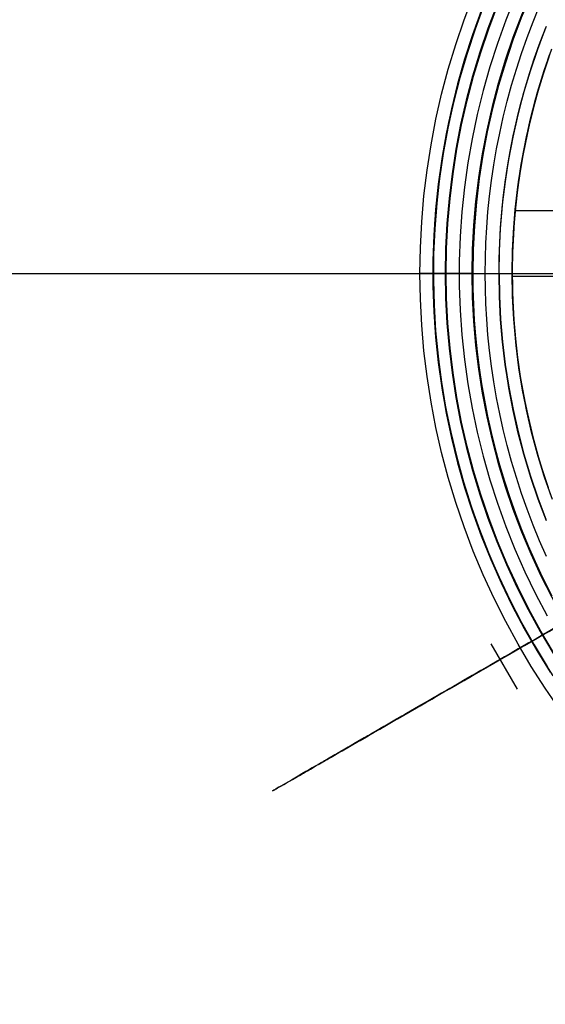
# Model space of a CAD drawing. Header units: millimetres. Extents: x -356 to 356, y -410 to 410.
# Tile 24 of 126: x -44 to -24, y -28 to 10. Entities that reach past the tile are written whole.
import ezdxf

# ---------------------------------------------------------------- set-up
doc = ezdxf.new("R2010")
doc.units = ezdxf.units.MM
doc.header["$MEASUREMENT"] = 0
doc.layers.add('1', color=7, linetype='Continuous')

msp = doc.modelspace()

# ---------------------------------------------------------------- linework, layer by layer
at = {"layer": '1', "color": 252, "extrusion": (-0.000237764, 0, 1)}
for points in [[(27.502, 0), (27.486, 0.95), (27.437, 1.899), (27.355, 2.846), (27.24, 3.789), (27.093, 4.728), (26.914, 5.661), (26.702, 6.587), (26.459, 7.506), (26.184, 8.416), (25.878, 9.315), (25.541, 10.204), (25.174, 11.08), (24.776, 11.943), (24.349, 12.792), (23.893, 13.626), (23.409, 14.443), (22.896, 15.243), (22.356, 16.025), (21.79, 16.788), (21.197, 17.531), (20.58, 18.253), (19.937, 18.953), (19.271, 19.631), (18.582, 20.285), (17.871, 20.915), (17.138, 21.521), (16.385, 22.1), (15.613, 22.653), (14.822, 23.179), (14.013, 23.678), (13.187, 24.148), (12.346, 24.59), (11.49, 25.002), (10.62, 25.385), (9.737, 25.737), (8.843, 26.059), (7.938, 26.349), (7.024, 26.608), (6.101, 26.836), (5.172, 27.031), (4.235, 27.194), (3.294, 27.325), (2.349, 27.423), (1.401, 27.489), (0.452, 27.522), (-0.499, 27.522), (-1.448, 27.489), (-2.396, 27.423), (-3.341, 27.325), (-4.283, 27.194), (-5.219, 27.031), (-6.149, 26.836), (-7.071, 26.608), (-7.985, 26.349), (-8.89, 26.059), (-9.784, 25.737), (-10.667, 25.385), (-11.537, 25.002), (-12.393, 24.59), (-13.234, 24.148), (-14.06, 23.678), (-14.869, 23.179), (-15.66, 22.653), (-16.433, 22.1), (-17.186, 21.521), (-17.918, 20.915), (-18.629, 20.285), (-19.319, 19.631), (-19.985, 18.953), (-20.627, 18.253), (-21.245, 17.531), (-21.837, 16.788), (-22.404, 16.025), (-22.943, 15.243), (-23.456, 14.443), (-23.94, 13.626), (-24.396, 12.792), (-24.823, 11.943), (-25.221, 11.08), (-25.588, 10.204), (-25.925, 9.315), (-26.231, 8.416), (-26.506, 7.506), (-26.75, 6.587), (-26.961, 5.661), (-27.14, 4.728), (-27.287, 3.789), (-27.402, 2.846), (-27.484, 1.899), (-27.533, 0.95), (-27.549, 0)], [(-27.549, 0), (-27.533, -0.95), (-27.484, -1.899), (-27.402, -2.846), (-27.287, -3.789), (-27.14, -4.728), (-26.961, -5.661), (-26.75, -6.587), (-26.506, -7.506), (-26.231, -8.416), (-25.925, -9.315), (-25.588, -10.204), (-25.221, -11.08), (-24.823, -11.943), (-24.396, -12.792), (-23.94, -13.626), (-23.456, -14.443), (-22.943, -15.243), (-22.404, -16.025), (-21.837, -16.788), (-21.245, -17.531), (-20.627, -18.253), (-19.985, -18.953), (-19.319, -19.631), (-18.629, -20.285), (-17.918, -20.915), (-17.186, -21.521), (-16.433, -22.1), (-15.66, -22.653), (-14.869, -23.179), (-14.06, -23.678), (-13.234, -24.148), (-12.393, -24.59), (-11.537, -25.002), (-10.667, -25.385), (-9.784, -25.737), (-8.89, -26.059), (-7.985, -26.349), (-7.071, -26.608), (-6.149, -26.836), (-5.219, -27.031), (-4.283, -27.194), (-3.341, -27.325), (-2.396, -27.423), (-1.448, -27.489), (-0.499, -27.522), (0.452, -27.522), (1.401, -27.489), (2.349, -27.423), (3.294, -27.325), (4.235, -27.194), (5.172, -27.031), (6.101, -26.836), (7.024, -26.608), (7.938, -26.349), (8.843, -26.059), (9.737, -25.737), (10.62, -25.385), (11.49, -25.002), (12.346, -24.59), (13.187, -24.148), (14.013, -23.678), (14.822, -23.179), (15.613, -22.653), (16.385, -22.1), (17.138, -21.521), (17.871, -20.915), (18.582, -20.285), (19.271, -19.631), (19.937, -18.953), (20.58, -18.253), (21.197, -17.531), (21.79, -16.788), (22.356, -16.025), (22.896, -15.243), (23.409, -14.443), (23.893, -13.626), (24.349, -12.792), (24.776, -11.943), (25.174, -11.08), (25.541, -10.204), (25.878, -9.315), (26.184, -8.416), (26.459, -7.506), (26.702, -6.587), (26.914, -5.661), (27.093, -4.728), (27.24, -3.789), (27.355, -2.846), (27.437, -1.899), (27.486, -0.95), (27.502, 0)]]:
    msp.add_lwpolyline(points, dxfattribs=at)
at = {"layer": '1', "color": 252, "extrusion": (-8.22423e-05, 0, 1)}
for points in [[(26.518, 0), (26.502, 0.916), (26.455, 1.83), (26.376, 2.742), (26.265, 3.651), (26.124, 4.556), (25.951, 5.455), (25.747, 6.348), (25.512, 7.233), (25.248, 8.11), (24.953, 8.977), (24.628, 9.833), (24.274, 10.677), (23.891, 11.509), (23.479, 12.327), (23.04, 13.131), (22.573, 13.918), (22.079, 14.689), (21.559, 15.443), (21.013, 16.178), (20.442, 16.894), (19.847, 17.59), (19.228, 18.265), (18.586, 18.918), (17.922, 19.548), (17.236, 20.156), (16.53, 20.739), (15.805, 21.297), (15.06, 21.83), (14.298, 22.337), (13.518, 22.818), (12.723, 23.271), (11.912, 23.697), (11.087, 24.094), (10.249, 24.463), (9.398, 24.802), (8.536, 25.112), (7.665, 25.392), (6.784, 25.642), (5.894, 25.861), (4.998, 26.049), (4.096, 26.206), (3.189, 26.332), (2.278, 26.427), (1.365, 26.49), (0.45, 26.522), (-0.466, 26.522), (-1.381, 26.49), (-2.295, 26.427), (-3.206, 26.332), (-4.112, 26.206), (-5.015, 26.049), (-5.911, 25.861), (-6.8, 25.642), (-7.681, 25.392), (-8.553, 25.112), (-9.414, 24.802), (-10.265, 24.463), (-11.103, 24.094), (-11.928, 23.697), (-12.739, 23.271), (-13.535, 22.818), (-14.314, 22.337), (-15.077, 21.83), (-15.821, 21.297), (-16.547, 20.739), (-17.253, 20.156), (-17.938, 19.548), (-18.602, 18.918), (-19.244, 18.265), (-19.863, 17.59), (-20.458, 16.894), (-21.029, 16.178), (-21.575, 15.443), (-22.095, 14.689), (-22.589, 13.918), (-23.056, 13.131), (-23.496, 12.327), (-23.907, 11.509), (-24.29, 10.677), (-24.644, 9.833), (-24.969, 8.977), (-25.264, 8.11), (-25.529, 7.233), (-25.763, 6.348), (-25.967, 5.455), (-26.14, 4.556), (-26.282, 3.651), (-26.392, 2.742), (-26.471, 1.83), (-26.518, 0.916), (-26.534, 0)], [(-26.534, 0), (-26.518, -0.916), (-26.471, -1.83), (-26.392, -2.742), (-26.282, -3.651), (-26.14, -4.556), (-25.967, -5.455), (-25.763, -6.348), (-25.529, -7.233), (-25.264, -8.11), (-24.969, -8.977), (-24.644, -9.833), (-24.29, -10.677), (-23.907, -11.509), (-23.496, -12.327), (-23.056, -13.131), (-22.589, -13.918), (-22.095, -14.689), (-21.575, -15.443), (-21.029, -16.178), (-20.458, -16.894), (-19.863, -17.59), (-19.244, -18.265), (-18.602, -18.918), (-17.938, -19.548), (-17.253, -20.156), (-16.547, -20.739), (-15.821, -21.297), (-15.077, -21.83), (-14.314, -22.337), (-13.535, -22.818), (-12.739, -23.271), (-11.928, -23.697), (-11.103, -24.094), (-10.265, -24.463), (-9.414, -24.802), (-8.553, -25.112), (-7.681, -25.392), (-6.8, -25.642), (-5.911, -25.861), (-5.015, -26.049), (-4.112, -26.206), (-3.206, -26.332), (-2.295, -26.427), (-1.381, -26.49), (-0.466, -26.522), (0.45, -26.522), (1.365, -26.49), (2.278, -26.427), (3.189, -26.332), (4.096, -26.206), (4.998, -26.049), (5.894, -25.861), (6.784, -25.642), (7.665, -25.392), (8.536, -25.112), (9.398, -24.802), (10.249, -24.463), (11.087, -24.094), (11.912, -23.697), (12.723, -23.271), (13.518, -22.818), (14.298, -22.337), (15.06, -21.83), (15.805, -21.297), (16.53, -20.739), (17.236, -20.156), (17.922, -19.548), (18.586, -18.918), (19.228, -18.265), (19.847, -17.59), (20.442, -16.894), (21.013, -16.178), (21.559, -15.443), (22.079, -14.689), (22.573, -13.918), (23.04, -13.131), (23.479, -12.327), (23.891, -11.509), (24.274, -10.677), (24.628, -9.833), (24.953, -8.977), (25.248, -8.11), (25.512, -7.233), (25.747, -6.348), (25.951, -5.455), (26.124, -4.556), (26.265, -3.651), (26.376, -2.742), (26.455, -1.83), (26.502, -0.916), (26.518, 0)]]:
    msp.add_lwpolyline(points, dxfattribs=at)
at = {"layer": '1', "color": 252}
for points in [[(-28.512, 0), (-28.495, 0.984), (-28.444, 1.967), (-28.36, 2.948), (-28.241, 3.925), (-28.089, 4.897), (-27.903, 5.864), (-27.684, 6.823), (-27.432, 7.775), (-27.147, 8.717), (-26.83, 9.649), (-26.481, 10.569), (-26.1, 11.477), (-25.689, 12.371), (-25.246, 13.25), (-24.774, 14.114), (-24.272, 14.961), (-23.741, 15.789), (-23.182, 16.599)], [(-27.512, 0), (-27.496, 0.95), (-27.447, 1.898), (-27.365, 2.844), (-27.25, 3.787), (-27.103, 4.725), (-26.924, 5.658), (-26.713, 6.584), (-26.47, 7.502), (-26.195, 8.411), (-25.889, 9.311), (-25.552, 10.199), (-25.185, 11.074), (-24.788, 11.937), (-24.361, 12.786), (-23.905, 13.619), (-23.421, 14.436)], [(-26.5, 0), (-26.484, 0.912), (-26.437, 1.823), (-26.359, 2.732), (-26.249, 3.638), (-26.108, 4.539), (-25.937, 5.435), (-25.734, 6.325), (-25.501, 7.207), (-25.238, 8.08), (-24.945, 8.944), (-24.622, 9.797), (-24.271, 10.639), (-23.89, 11.468), (-23.481, 12.284)], [(-23.529, 12.192), (-23.931, 11.381), (-24.306, 10.558), (-24.652, 9.722), (-24.97, 8.874), (-25.258, 8.017), (-25.517, 7.15), (-25.747, 6.274), (-25.946, 5.392), (-26.115, 4.503), (-26.253, 3.608), (-26.361, 2.71), (-26.438, 1.808), (-26.485, 0.905), (-26.5, 0)], [(-26.5, 0), (-26.485, 0.905), (-26.438, 1.808), (-26.361, 2.71), (-26.253, 3.608), (-26.115, 4.503), (-25.946, 5.392), (-25.747, 6.274), (-25.517, 7.15), (-25.258, 8.017), (-24.97, 8.874), (-24.652, 9.722), (-24.306, 10.558), (-23.931, 11.381), (-23.529, 12.192)], [(-24.895, 10.502), (-25.244, 9.632), (-25.563, 8.75), (-25.851, 7.857), (-26.108, 6.955), (-26.334, 6.045), (-26.528, 5.127), (-26.69, 4.204), (-26.82, 3.275), (-26.917, 2.342), (-26.982, 1.406), (-27.015, 0.469), (-27.015, -0.469), (-26.982, -1.406), (-26.917, -2.342), (-26.82, -3.275), (-26.69, -4.204), (-26.528, -5.127), (-26.334, -6.045), (-26.108, -6.955), (-25.851, -7.857), (-25.563, -8.75), (-25.244, -9.632), (-24.895, -10.502), (-24.515, -11.36), (-24.106, -12.204), (-23.668, -13.033)], [(-26.026, 0), (-26.02, 0.578), (-26, 1.16), (-25.967, 1.747), (-25.921, 2.339), (-25.86, 2.933), (-25.785, 3.532), (-25.696, 4.133), (-25.591, 4.736), (-25.472, 5.341), (-25.337, 5.947), (-25.187, 6.554), (-25.021, 7.161), (-24.84, 7.768), (-24.642, 8.374), (-24.428, 8.978), (-24.199, 9.58), (-23.953, 10.179), (-23.691, 10.775)], [(-26.026, 0), (-26.02, 0.578), (-26, 1.16), (-25.967, 1.747), (-25.921, 2.339), (-25.86, 2.933), (-25.785, 3.532), (-25.696, 4.133), (-25.591, 4.736), (-25.472, 5.341), (-25.337, 5.947), (-25.187, 6.554), (-25.021, 7.161), (-24.84, 7.768), (-24.642, 8.374), (-24.428, 8.978), (-24.199, 9.58), (-23.953, 10.179), (-23.691, 10.775)], [(-26.073, 10.208), (-26.411, 9.297), (-26.718, 8.375), (-26.993, 7.442), (-27.235, 6.501), (-27.444, 5.552), (-27.62, 4.596), (-27.763, 3.635), (-27.873, 2.669), (-27.948, 1.7), (-27.991, 0.729), (-27.999, -0.243), (-27.974, -1.215), (-27.915, -2.185), (-27.822, -3.152), (-27.696, -4.116), (-27.536, -5.075), (-27.344, -6.027), (-27.118, -6.973), (-26.86, -7.91), (-26.569, -8.837), (-26.246, -9.754), (-25.892, -10.659), (-25.506, -11.551), (-25.09, -12.429), (-24.644, -13.293), (-24.167, -14.14), (-23.662, -14.97)], [(-26.085, 10.177), (-26.422, 9.266), (-26.728, 8.344), (-27.001, 7.412), (-27.242, 6.471), (-27.45, 5.522), (-27.625, 4.567), (-27.767, 3.606), (-27.875, 2.64), (-27.95, 1.672), (-27.991, 0.701), (-27.999, -0.27), (-27.972, -1.241), (-27.913, -2.21), (-27.819, -3.177), (-27.692, -4.14), (-27.532, -5.098), (-27.339, -6.05), (-27.112, -6.995), (-26.853, -7.931), (-26.562, -8.858), (-26.239, -9.774), (-25.884, -10.678), (-25.498, -11.569), (-25.082, -12.447), (-24.635, -13.309), (-24.158, -14.155), (-23.653, -14.985)], [(-26.178, 9.988), (-26.509, 9.074), (-26.808, 8.148), (-27.075, 7.213), (-27.309, 6.269), (-27.51, 5.317), (-27.678, 4.359), (-27.813, 3.396), (-27.914, 2.429), (-27.981, 1.458), (-28.015, 0.486), (-28.015, -0.486), (-27.981, -1.458), (-27.914, -2.429), (-27.813, -3.396), (-27.678, -4.359), (-27.51, -5.317), (-27.309, -6.269), (-27.075, -7.213), (-26.808, -8.148), (-26.509, -9.074), (-26.178, -9.988), (-25.816, -10.891), (-25.422, -11.78), (-24.998, -12.655), (-24.544, -13.515), (-24.06, -14.359), (-23.547, -15.185)], [(-23.436, -15.322), (-23.82, -14.717), (-24.188, -14.105), (-24.538, -13.486), (-24.872, -12.86), (-25.188, -12.229), (-25.488, -11.592), (-25.77, -10.951), (-26.034, -10.307), (-26.281, -9.659), (-26.511, -9.009), (-26.724, -8.357), (-26.919, -7.704), (-27.098, -7.051), (-27.259, -6.398), (-27.404, -5.746), (-27.533, -5.095), (-27.645, -4.446), (-27.741, -3.799), (-27.822, -3.156), (-27.887, -2.516), (-27.937, -1.88), (-27.972, -1.248), (-27.993, -0.621), (-28, 0), (-27.993, 0.621), (-27.972, 1.248), (-27.937, 1.88), (-27.887, 2.516), (-27.822, 3.156), (-27.741, 3.799), (-27.645, 4.446), (-27.533, 5.095), (-27.404, 5.746), (-27.259, 6.398), (-27.098, 7.051), (-26.919, 7.704), (-26.724, 8.357), (-26.511, 9.009), (-26.281, 9.659)], [(-23.436, -15.322), (-23.82, -14.717), (-24.188, -14.105), (-24.538, -13.486), (-24.872, -12.86), (-25.188, -12.229), (-25.488, -11.592), (-25.77, -10.951), (-26.034, -10.307), (-26.281, -9.659), (-26.511, -9.009), (-26.724, -8.357), (-26.919, -7.704), (-27.098, -7.051), (-27.259, -6.398), (-27.404, -5.746), (-27.533, -5.095), (-27.645, -4.446), (-27.741, -3.799), (-27.822, -3.156), (-27.887, -2.516), (-27.937, -1.88), (-27.972, -1.248), (-27.993, -0.621), (-28, 0), (-27.993, 0.621), (-27.972, 1.248), (-27.937, 1.88), (-27.887, 2.516), (-27.822, 3.156), (-27.741, 3.799), (-27.645, 4.446), (-27.533, 5.095), (-27.404, 5.746), (-27.259, 6.398), (-27.098, 7.051), (-26.919, 7.704), (-26.724, 8.357), (-26.511, 9.009), (-26.281, 9.659)], [(-25.5, 0), (-25.485, 0.876), (-25.44, 1.752), (-25.365, 2.625), (-25.259, 3.495), (-25.124, 4.362), (-24.959, 5.222), (-24.765, 6.077), (-24.542, 6.925), (-24.289, 7.764), (-24.008, 8.595), (-23.698, 9.415)], [(-25.5, 0), (-25.494, 0.566), (-25.475, 1.137), (-25.442, 1.712), (-25.397, 2.291), (-25.338, 2.874), (-25.264, 3.46), (-25.176, 4.049), (-25.074, 4.64), (-24.957, 5.233), (-24.825, 5.827), (-24.678, 6.422), (-24.516, 7.017), (-24.338, 7.611), (-24.144, 8.205), (-23.935, 8.797), (-23.71, 9.386)], [(-25.5, 0), (-25.485, 0.871), (-25.441, 1.74), (-25.366, 2.608), (-25.262, 3.472), (-25.129, 4.333), (-24.967, 5.188), (-24.775, 6.037), (-24.554, 6.88), (-24.305, 7.714), (-24.028, 8.539), (-23.722, 9.355)], [(-23.495, -8.544), (-23.778, -7.719), (-24.033, -6.885), (-24.259, -6.042), (-24.455, -5.192), (-24.621, -4.336), (-24.757, -3.474), (-24.864, -2.608), (-24.939, -1.739), (-24.985, -0.868), (-25, 0.004), (-24.985, 0.876), (-24.939, 1.747), (-24.863, 2.616), (-24.756, 3.482), (-24.62, 4.344), (-24.453, 5.2), (-24.257, 6.05), (-24.031, 6.893), (-23.776, 7.727), (-23.492, 8.552)], [(-23.47, -8.611), (-23.753, -7.796), (-24.009, -6.971), (-24.235, -6.137), (-24.432, -5.297), (-24.601, -4.45), (-24.74, -3.598), (-24.849, -2.741), (-24.929, -1.881), (-24.979, -1.019), (-25, -0.156), (-24.99, 0.708), (-24.951, 1.57), (-24.882, 2.431), (-24.783, 3.289), (-24.654, 4.143), (-24.497, 4.992), (-24.31, 5.835), (-24.094, 6.671), (-23.849, 7.499), (-23.576, 8.318)], [(-23.607, 8.23), (-23.823, 7.582), (-24.021, 6.926), (-24.203, 6.263), (-24.366, 5.595), (-24.511, 4.92), (-24.638, 4.241), (-24.746, 3.558), (-24.835, 2.871), (-24.905, 2.182), (-24.955, 1.492), (-24.987, 0.8), (-25, 0.108), (-24.993, -0.582), (-24.968, -1.272), (-24.923, -1.959), (-24.86, -2.643), (-24.778, -3.323), (-24.678, -3.999), (-24.56, -4.669), (-24.424, -5.334), (-24.271, -5.992), (-24.101, -6.642), (-23.915, -7.285), (-23.713, -7.919)], [(-23.607, 8.23), (-23.823, 7.582), (-24.021, 6.926), (-24.203, 6.263), (-24.366, 5.595), (-24.511, 4.92), (-24.638, 4.241), (-24.746, 3.558), (-24.835, 2.871), (-24.905, 2.182), (-24.955, 1.492), (-24.987, 0.8), (-25, 0.108), (-24.993, -0.582), (-24.968, -1.272), (-24.923, -1.959), (-24.86, -2.643), (-24.778, -3.323), (-24.678, -3.999), (-24.56, -4.669), (-24.424, -5.334), (-24.271, -5.992), (-24.101, -6.642), (-23.915, -7.285), (-23.713, -7.919)], [(-23.7, 7.956), (-23.916, 7.282), (-24.112, 6.605), (-24.287, 5.926), (-24.443, 5.247), (-24.579, 4.568), (-24.696, 3.885), (-24.795, 3.196), (-24.875, 2.499), (-24.935, 1.797), (-24.976, 1.091), (-24.997, 0.38), (-24.998, -0.335), (-24.978, -1.051), (-24.937, -1.769), (-24.876, -2.488), (-24.794, -3.207), (-24.69, -3.924), (-24.566, -4.639), (-24.421, -5.351), (-24.254, -6.06), (-24.068, -6.763), (-23.861, -7.461), (-23.634, -8.152)], [(-23.7, 7.956), (-23.916, 7.282), (-24.112, 6.605), (-24.287, 5.926), (-24.443, 5.247), (-24.579, 4.568), (-24.696, 3.885), (-24.795, 3.196), (-24.875, 2.499), (-24.935, 1.797), (-24.976, 1.091), (-24.997, 0.38), (-24.998, -0.335), (-24.978, -1.051), (-24.937, -1.769), (-24.876, -2.488), (-24.794, -3.207), (-24.69, -3.924), (-24.566, -4.639), (-24.421, -5.351), (-24.254, -6.06), (-24.068, -6.763), (-23.861, -7.461), (-23.634, -8.152)], [(-24.885, 2.39), (-7.109, 2.39)], [(-24.885, 2.39), (-7.109, 2.39)], [(-23.182, -16.599), (-23.741, -15.789), (-24.272, -14.961), (-24.774, -14.114), (-25.246, -13.25), (-25.689, -12.371), (-26.1, -11.477), (-26.481, -10.569), (-26.83, -9.649), (-27.147, -8.717), (-27.432, -7.775), (-27.684, -6.823), (-27.903, -5.864), (-28.089, -4.897), (-28.241, -3.925), (-28.36, -2.948), (-28.444, -1.967), (-28.495, -0.984), (-28.512, 0)], [(-23.421, -14.436), (-23.905, -13.619), (-24.361, -12.786), (-24.788, -11.937), (-25.185, -11.074), (-25.552, -10.199), (-25.889, -9.311), (-26.195, -8.411), (-26.47, -7.502), (-26.713, -6.584), (-26.924, -5.658), (-27.103, -4.725), (-27.25, -3.787), (-27.365, -2.844), (-27.447, -1.898), (-27.496, -0.95), (-27.512, 0)], [(-61, 0), (-28, 0)], [(-61, 0), (-28, 0)], [(-28.512, 0), (-27.512, 0)], [(-23.529, -12.192), (-23.931, -11.381), (-24.306, -10.558), (-24.652, -9.722), (-24.97, -8.874), (-25.258, -8.017), (-25.517, -7.15), (-25.747, -6.274), (-25.946, -5.392), (-26.115, -4.503), (-26.253, -3.608), (-26.361, -2.71), (-26.438, -1.808), (-26.485, -0.905), (-26.5, 0)], [(-26.5, 0), (-26.493, -0.588), (-26.474, -1.181), (-26.44, -1.779), (-26.393, -2.381), (-26.331, -2.987), (-26.255, -3.596), (-26.164, -4.208), (-26.058, -4.822), (-25.936, -5.438), (-25.799, -6.055), (-25.646, -6.673), (-25.477, -7.292), (-25.292, -7.91), (-25.091, -8.526), (-24.873, -9.142), (-24.639, -9.755), (-24.389, -10.365), (-24.122, -10.971), (-23.839, -11.574), (-23.54, -12.171)], [(-23.481, -12.284), (-23.89, -11.468), (-24.271, -10.639), (-24.622, -9.797), (-24.945, -8.944), (-25.238, -8.08), (-25.501, -7.207), (-25.734, -6.325), (-25.937, -5.435), (-26.108, -4.539), (-26.249, -3.638), (-26.359, -2.732), (-26.437, -1.823), (-26.484, -0.912), (-26.5, 0)], [(-26.5, 0), (-25.5, 0)], [(-23.691, -10.775), (-23.953, -10.179), (-24.199, -9.58), (-24.428, -8.978), (-24.642, -8.374), (-24.84, -7.768), (-25.021, -7.161), (-25.187, -6.554), (-25.337, -5.947), (-25.472, -5.341), (-25.591, -4.736), (-25.696, -4.133), (-25.785, -3.532), (-25.86, -2.933), (-25.921, -2.339), (-25.967, -1.747), (-26, -1.16), (-26.02, -0.578), (-26.026, 0)], [(-23.691, -10.775), (-23.953, -10.179), (-24.199, -9.58), (-24.428, -8.978), (-24.642, -8.374), (-24.84, -7.768), (-25.021, -7.161), (-25.187, -6.554), (-25.337, -5.947), (-25.472, -5.341), (-25.591, -4.736), (-25.696, -4.133), (-25.785, -3.532), (-25.86, -2.933), (-25.921, -2.339), (-25.967, -1.747), (-26, -1.16), (-26.02, -0.578), (-26.026, 0)], [(-26.026, 0), (-5, 0)], [(-26.026, 0), (-5, 0)], [(-25.5, 0), (-25.485, -0.871), (-25.441, -1.74), (-25.366, -2.608), (-25.262, -3.472), (-25.129, -4.333), (-24.967, -5.188), (-24.775, -6.037), (-24.554, -6.88), (-24.305, -7.714), (-24.028, -8.539), (-23.722, -9.355)], [(-23.722, -9.355), (-24.028, -8.539), (-24.305, -7.714), (-24.554, -6.88), (-24.775, -6.037), (-24.967, -5.188), (-25.129, -4.333), (-25.262, -3.472), (-25.366, -2.608), (-25.441, -1.74), (-25.485, -0.871), (-25.5, 0)], [(-23.698, -9.415), (-24.008, -8.595), (-24.289, -7.764), (-24.542, -6.925), (-24.765, -6.077), (-24.959, -5.222), (-25.124, -4.362), (-25.259, -3.495), (-25.365, -2.625), (-25.44, -1.752), (-25.485, -0.876), (-25.5, 0)], [(-25, -0.109), (-19.746, -0.109)], [(-25, -0.109), (-19.746, -0.109)], [(-25.816, -14.101), (-24.806, -15.827)]]:
    msp.add_lwpolyline(points, dxfattribs=at)
at = {"layer": '1', "color": 252, "extrusion": (0, 1, 0)}
for points in [[(27.526, -99.526), (28.512, -43)], [(27.526, -99.5), (27.525, -99.551), (27.522, -99.602), (27.518, -99.653), (27.512, -99.704), (27.504, -99.755), (27.495, -99.805), (27.483, -99.855), (27.47, -99.905), (27.456, -99.954), (27.439, -100.002), (27.421, -100.05), (27.402, -100.098), (27.381, -100.144), (27.358, -100.19), (27.333, -100.235), (27.308, -100.279), (27.28, -100.323), (27.251, -100.365), (27.221, -100.406), (27.19, -100.447), (27.157, -100.486), (27.122, -100.524), (27.087, -100.561), (27.05, -100.596), (27.012, -100.631), (26.973, -100.664), (26.932, -100.695), (26.891, -100.725), (26.849, -100.754), (26.805, -100.782), (26.761, -100.807), (26.716, -100.832), (26.67, -100.855), (26.624, -100.876), (26.576, -100.895), (26.528, -100.913), (26.48, -100.93), (26.431, -100.944), (26.381, -100.957), (26.331, -100.969), (26.281, -100.978), (26.23, -100.986), (26.179, -100.992), (26.128, -100.997), (26.077, -100.999), (26.026, -101)], [(26.526, -99.509), (27.512, -43)], [(26.526, -99.5), (26.526, -99.517), (26.525, -99.534), (26.523, -99.551), (26.521, -99.568), (26.519, -99.585), (26.515, -99.602), (26.512, -99.618), (26.507, -99.635), (26.503, -99.651), (26.497, -99.667), (26.491, -99.683), (26.485, -99.699), (26.477, -99.715), (26.47, -99.73), (26.462, -99.745), (26.453, -99.76), (26.444, -99.774), (26.434, -99.788), (26.424, -99.802), (26.414, -99.816), (26.403, -99.829), (26.391, -99.841), (26.38, -99.854), (26.367, -99.865), (26.355, -99.877), (26.341, -99.888), (26.328, -99.898), (26.314, -99.908), (26.3, -99.918), (26.286, -99.927), (26.271, -99.936), (26.256, -99.944), (26.241, -99.952), (26.225, -99.959), (26.209, -99.965), (26.193, -99.971), (26.177, -99.977), (26.161, -99.981), (26.144, -99.986), (26.128, -99.99), (26.111, -99.993), (26.094, -99.995), (26.077, -99.997), (26.06, -99.999), (26.043, -100), (26.026, -100)], [(28, -42.419), (27.949, -42.42), (27.898, -42.423), (27.847, -42.427), (27.796, -42.433), (27.745, -42.441), (27.695, -42.451), (27.645, -42.462), (27.595, -42.475), (27.546, -42.489), (27.498, -42.506), (27.45, -42.524), (27.402, -42.543), (27.356, -42.565), (27.31, -42.587), (27.265, -42.612), (27.221, -42.638), (27.177, -42.665), (27.135, -42.694), (27.094, -42.724), (27.053, -42.756), (27.014, -42.789), (26.976, -42.823), (26.939, -42.859), (26.904, -42.895), (26.869, -42.933), (26.836, -42.973), (26.805, -43.013), (26.775, -43.054), (26.746, -43.097), (26.718, -43.14), (26.693, -43.184), (26.668, -43.229), (26.645, -43.275), (26.624, -43.322), (26.605, -43.369), (26.587, -43.417), (26.57, -43.465), (26.556, -43.514), (26.543, -43.564), (26.531, -43.614), (26.522, -43.664), (26.514, -43.715), (26.508, -43.766), (26.503, -43.817), (26.501, -43.868), (26.5, -43.919)], [(28, -41.419), (27.915, -41.421), (27.829, -41.425), (27.744, -41.432), (27.66, -41.442), (27.575, -41.456), (27.491, -41.471), (27.408, -41.49), (27.326, -41.512), (27.244, -41.536), (27.163, -41.564), (27.083, -41.593), (27.004, -41.626), (26.926, -41.662), (26.85, -41.699), (26.775, -41.74), (26.701, -41.783), (26.629, -41.829), (26.558, -41.877), (26.489, -41.927), (26.422, -41.98), (26.357, -42.035), (26.294, -42.092), (26.232, -42.151), (26.173, -42.213), (26.116, -42.276), (26.061, -42.341), (26.008, -42.409), (25.958, -42.477), (25.91, -42.548), (25.864, -42.62), (25.821, -42.694), (25.78, -42.769), (25.742, -42.845), (25.707, -42.923), (25.674, -43.002), (25.644, -43.082), (25.617, -43.163), (25.593, -43.245), (25.571, -43.327), (25.552, -43.411), (25.536, -43.494), (25.523, -43.579), (25.513, -43.664), (25.506, -43.749), (25.501, -43.834), (25.5, -43.919)]]:
    msp.add_lwpolyline(points, dxfattribs=at)
at = {"layer": '1', "color": 252, "extrusion": (1, 0, 0)}
for points in [[(0, -325.902), (0, -327.902)], [(0, -327.902), (0, -329.902)], [(0, -43.919), (0, -56.419)], [(0, -43.919), (0, -56.419)]]:
    msp.add_lwpolyline(points, dxfattribs=at)
at = {"layer": '1', "color": 252, "extrusion": (-0.5, 0.866025, 0)}
for points in [[(33.902, -337.794), (33.629, -337.946), (33.35, -338.088), (33.067, -338.22), (32.78, -338.342), (32.488, -338.454), (32.193, -338.556), (31.894, -338.648), (31.593, -338.729), (31.288, -338.8), (30.982, -338.86), (30.673, -338.91), (30.363, -338.948), (30.052, -338.976), (29.74, -338.994), (29.428, -339), (29.116, -338.995), (28.804, -338.98), (28.492, -338.954), (28.182, -338.917), (27.873, -338.869), (27.566, -338.811), (27.262, -338.742), (26.96, -338.662), (26.66, -338.572), (26.365, -338.472), (26.072, -338.361), (25.784, -338.241), (25.5, -338.11), (25.221, -337.97), (24.947, -337.82), (24.678, -337.661), (24.415, -337.492), (24.158, -337.315), (23.908, -337.128), (23.664, -336.933), (23.426, -336.73), (23.196, -336.519), (22.974, -336.299), (22.759, -336.072), (22.552, -335.838), (22.354, -335.597), (22.164, -335.349), (21.983, -335.094), (21.81, -334.834), (21.647, -334.567), (21.493, -334.296), (21.349, -334.018), (21.214, -333.737), (21.09, -333.45), (20.975, -333.16), (20.87, -332.865), (20.776, -332.567), (20.692, -332.266), (20.619, -331.963), (20.556, -331.657), (20.504, -331.349), (20.462, -331.039), (20.431, -330.728), (20.412, -330.416), (20.403, -330.104), (20.404, -329.792), (20.417, -329.48), (20.44, -329.168), (20.475, -328.858), (20.52, -328.548), (20.575, -328.241), (20.642, -327.936), (20.719, -327.633), (20.806, -327.333), (20.904, -327.036), (21.012, -326.743), (21.13, -326.454), (21.258, -326.169), (21.396, -325.889), (21.543, -325.613), (21.7, -325.343), (21.867, -325.079), (22.042, -324.82), (22.226, -324.568), (22.419, -324.322), (22.62, -324.083), (22.83, -323.851), (23.047, -323.627), (23.272, -323.41), (23.505, -323.201), (23.744, -323.001), (23.99, -322.809), (24.243, -322.625), (24.502, -322.451), (24.767, -322.285), (25.038, -322.129), (25.314, -321.982), (25.594, -321.845), (25.88, -321.718), (26.169, -321.601), (26.463, -321.493), (26.76, -321.397), (27.06, -321.31), (27.363, -321.234), (27.668, -321.169), (27.976, -321.114), (28.285, -321.07), (28.596, -321.036), (28.908, -321.014), (29.22, -321.002), (29.532, -321.001), (29.844, -321.011), (30.156, -321.032), (30.467, -321.063), (30.776, -321.106), (31.084, -321.159), (31.39, -321.222), (31.694, -321.297), (31.994, -321.381), (32.292, -321.477), (32.586, -321.582), (32.876, -321.698), (33.162, -321.823), (33.444, -321.959), (33.72, -322.104), (33.992, -322.258), (34.258, -322.422), (34.518, -322.595), (34.772, -322.777), (35.019, -322.968), (35.26, -323.167), (35.493, -323.375), (35.72, -323.59), (35.938, -323.813), (36.149, -324.044), (36.352, -324.282), (36.546, -324.526), (36.732, -324.778), (36.909, -325.035), (37.076, -325.299), (37.235, -325.568), (37.384, -325.842), (37.524, -326.122), (37.653, -326.406), (37.773, -326.695), (37.883, -326.987), (37.982, -327.283), (38.071, -327.583), (38.15, -327.885), (38.218, -328.19), (38.276, -328.497), (38.322, -328.806), (38.358, -329.116), (38.384, -329.428), (38.398, -329.74), (38.402, -330.052), (38.395, -330.364), (38.376, -330.676), (38.348, -330.987), (38.308, -331.297), (38.258, -331.606), (38.196, -331.912), (38.125, -332.216), (38.043, -332.517), (37.95, -332.816), (37.847, -333.111), (37.734, -333.402), (37.611, -333.689), (37.478, -333.972), (37.335, -334.25), (37.183, -334.523), (37.021, -334.79), (36.851, -335.051), (36.671, -335.307), (36.482, -335.556), (36.285, -335.798), (36.08, -336.034), (35.866, -336.262), (35.645, -336.482), (35.416, -336.695), (35.18, -336.9), (34.937, -337.096), (34.688, -337.284), (34.432, -337.463), (34.17, -337.633), (33.902, -337.794)], [(34.402, -338.66), (34.098, -338.829), (33.789, -338.986), (33.475, -339.133), (33.155, -339.269), (32.831, -339.394), (32.503, -339.507), (32.171, -339.609), (31.836, -339.699), (31.498, -339.778), (31.157, -339.845), (30.815, -339.9), (30.47, -339.943), (30.124, -339.974), (29.778, -339.993), (29.431, -340), (29.084, -339.995), (28.737, -339.978), (28.391, -339.949), (28.046, -339.908), (27.703, -339.855), (27.362, -339.79), (27.024, -339.713), (26.688, -339.625), (26.356, -339.525), (26.027, -339.413), (25.702, -339.291), (25.382, -339.157), (25.067, -339.011), (24.757, -338.856), (24.452, -338.689), (24.154, -338.512), (23.861, -338.325), (23.576, -338.127), (23.297, -337.92), (23.026, -337.704), (22.762, -337.478), (22.507, -337.243), (22.26, -336.999), (22.021, -336.747), (21.791, -336.487), (21.571, -336.219), (21.36, -335.943), (21.158, -335.66), (20.967, -335.371), (20.785, -335.075), (20.614, -334.773), (20.454, -334.465), (20.305, -334.152), (20.166, -333.834), (20.038, -333.511), (19.922, -333.184), (19.817, -332.853), (19.724, -332.518), (19.643, -332.181), (19.573, -331.841), (19.515, -331.499), (19.469, -331.155), (19.435, -330.809), (19.413, -330.463), (19.403, -330.116), (19.405, -329.769), (19.419, -329.422), (19.445, -329.076), (19.483, -328.731), (19.533, -328.387), (19.595, -328.046), (19.669, -327.706), (19.754, -327.37), (19.851, -327.037), (19.96, -326.707), (20.08, -326.381), (20.211, -326.06), (20.353, -325.743), (20.506, -325.432), (20.67, -325.126), (20.845, -324.826), (21.029, -324.532), (21.224, -324.245), (21.429, -323.964), (21.643, -323.691), (21.867, -323.426), (22.1, -323.168), (22.341, -322.919), (22.591, -322.678), (22.849, -322.446), (23.115, -322.223), (23.389, -322.01), (23.67, -321.806), (23.958, -321.612), (24.252, -321.428), (24.553, -321.254), (24.859, -321.091), (25.171, -320.939), (25.488, -320.798), (25.81, -320.667), (26.136, -320.548), (26.466, -320.441), (26.8, -320.344), (27.136, -320.26), (27.476, -320.187), (27.818, -320.126), (28.161, -320.077), (28.506, -320.04), (28.853, -320.015), (29.199, -320.002), (29.547, -320.001), (29.894, -320.012), (30.24, -320.035), (30.585, -320.07), (30.929, -320.117), (31.271, -320.176), (31.611, -320.247), (31.948, -320.33), (32.282, -320.424), (32.613, -320.53), (32.94, -320.647), (33.262, -320.775), (33.58, -320.915), (33.893, -321.065), (34.2, -321.226), (34.502, -321.398), (34.797, -321.58), (35.086, -321.773), (35.368, -321.975), (35.643, -322.187), (35.911, -322.408), (36.17, -322.639), (36.422, -322.878), (36.665, -323.126), (36.899, -323.382), (37.124, -323.646), (37.34, -323.918), (37.546, -324.197), (37.743, -324.483), (37.929, -324.776), (38.105, -325.075), (38.271, -325.38), (38.426, -325.691), (38.57, -326.007), (38.703, -326.327), (38.825, -326.652), (38.935, -326.981), (39.034, -327.314), (39.122, -327.65), (39.198, -327.989), (39.261, -328.33), (39.314, -328.673), (39.354, -329.018), (39.382, -329.364), (39.398, -329.711), (39.402, -330.058), (39.394, -330.405), (39.374, -330.751), (39.342, -331.097), (39.298, -331.441), (39.242, -331.784), (39.174, -332.124), (39.094, -332.462), (39.003, -332.797), (38.9, -333.129), (38.786, -333.456), (38.66, -333.78), (38.523, -334.099), (38.375, -334.413), (38.217, -334.722), (38.048, -335.025), (37.868, -335.322), (37.678, -335.613), (37.478, -335.897), (37.269, -336.173), (37.05, -336.443), (36.822, -336.704), (36.585, -336.958), (36.339, -337.203), (36.085, -337.439), (35.822, -337.667), (35.552, -337.885), (35.275, -338.094), (34.991, -338.293), (34.699, -338.482), (34.402, -338.66)], [(33.402, -336.928), (33.159, -337.063), (32.912, -337.189), (32.66, -337.306), (32.404, -337.415), (32.145, -337.515), (31.883, -337.606), (31.617, -337.687), (31.349, -337.759), (31.079, -337.822), (30.806, -337.876), (30.532, -337.92), (30.257, -337.954), (29.98, -337.979), (29.703, -337.994), (29.425, -338), (29.147, -337.996), (28.87, -337.982), (28.593, -337.959), (28.318, -337.926), (28.043, -337.884), (27.77, -337.832), (27.5, -337.771), (27.231, -337.7), (26.965, -337.62), (26.702, -337.531), (26.442, -337.432), (26.186, -337.325), (25.934, -337.209), (25.686, -337.084), (25.442, -336.951), (25.203, -336.81), (24.969, -336.66), (24.741, -336.502), (24.518, -336.336), (24.301, -336.163), (24.09, -335.982), (23.886, -335.794), (23.688, -335.599), (23.497, -335.398), (23.313, -335.189), (23.137, -334.975), (22.968, -334.755), (22.807, -334.528), (22.654, -334.297), (22.509, -334.06), (22.372, -333.818), (22.244, -333.572), (22.124, -333.321), (22.013, -333.067), (21.911, -332.809), (21.818, -332.547), (21.734, -332.282), (21.66, -332.015), (21.594, -331.745), (21.539, -331.473), (21.492, -331.199), (21.455, -330.924), (21.428, -330.647), (21.41, -330.37), (21.402, -330.093), (21.404, -329.815), (21.415, -329.537), (21.436, -329.26), (21.467, -328.984), (21.507, -328.71), (21.556, -328.436), (21.615, -328.165), (21.684, -327.896), (21.761, -327.629), (21.848, -327.366), (21.944, -327.105), (22.049, -326.848), (22.163, -326.595), (22.285, -326.345), (22.417, -326.101), (22.556, -325.861), (22.704, -325.625), (22.86, -325.396), (23.024, -325.171), (23.195, -324.953), (23.374, -324.74), (23.56, -324.534), (23.753, -324.335), (23.953, -324.142), (24.16, -323.957), (24.373, -323.778), (24.592, -323.608), (24.816, -323.445), (25.047, -323.289), (25.282, -323.142), (25.523, -323.003), (25.768, -322.873), (26.017, -322.751), (26.271, -322.638), (26.528, -322.534), (26.789, -322.439), (27.053, -322.352), (27.32, -322.276), (27.59, -322.208), (27.861, -322.15), (28.134, -322.101), (28.409, -322.062), (28.685, -322.032), (28.962, -322.012), (29.24, -322.002), (29.518, -322.001), (29.795, -322.01), (30.072, -322.028), (30.349, -322.056), (30.624, -322.094), (30.897, -322.141), (31.169, -322.198), (31.439, -322.264), (31.706, -322.339), (31.971, -322.424), (32.232, -322.517), (32.49, -322.62), (32.744, -322.732), (32.995, -322.852), (33.241, -322.981), (33.482, -323.119), (33.718, -323.264), (33.949, -323.418), (34.175, -323.58), (34.395, -323.749), (34.609, -323.927), (34.817, -324.111), (35.018, -324.302), (35.212, -324.501), (35.399, -324.706), (35.58, -324.917), (35.752, -325.134), (35.917, -325.358), (36.075, -325.587), (36.224, -325.821), (36.365, -326.06), (36.497, -326.304), (36.621, -326.553), (36.736, -326.805), (36.843, -327.062), (36.94, -327.322), (37.029, -327.585), (37.108, -327.851), (37.178, -328.12), (37.238, -328.391), (37.29, -328.664), (37.331, -328.939), (37.363, -329.214), (37.386, -329.491), (37.399, -329.769), (37.402, -330.046), (37.395, -330.324), (37.379, -330.601), (37.354, -330.878), (37.318, -331.153), (37.274, -331.427), (37.219, -331.699), (37.156, -331.97), (37.083, -332.238), (37, -332.503), (36.909, -332.765), (36.808, -333.024), (36.699, -333.279), (36.581, -333.531), (36.454, -333.778), (36.319, -334.02), (36.175, -334.258), (36.023, -334.49), (35.863, -334.717), (35.696, -334.939), (35.52, -335.154), (35.338, -335.363), (35.148, -335.566), (34.951, -335.762), (34.748, -335.951), (34.538, -336.133), (34.322, -336.308), (34.1, -336.475), (33.873, -336.634), (33.64, -336.785), (33.402, -336.928)], [(33.902, -337.794), (33.629, -337.946), (33.35, -338.088), (33.067, -338.22), (32.78, -338.342), (32.488, -338.454), (32.193, -338.556), (31.894, -338.648), (31.593, -338.729), (31.288, -338.8), (30.982, -338.86), (30.673, -338.91), (30.363, -338.948), (30.052, -338.976), (29.74, -338.994), (29.428, -339), (29.116, -338.995), (28.804, -338.98), (28.492, -338.954), (28.182, -338.917), (27.873, -338.869), (27.566, -338.811), (27.262, -338.742), (26.96, -338.662), (26.66, -338.572), (26.365, -338.472), (26.072, -338.361), (25.784, -338.241), (25.5, -338.11), (25.221, -337.97), (24.947, -337.82), (24.678, -337.661), (24.415, -337.492), (24.158, -337.315), (23.908, -337.128), (23.664, -336.933), (23.426, -336.73), (23.196, -336.519), (22.974, -336.299), (22.759, -336.072), (22.552, -335.838), (22.354, -335.597), (22.164, -335.349), (21.983, -335.094), (21.81, -334.834), (21.647, -334.567), (21.493, -334.296), (21.349, -334.018), (21.214, -333.737), (21.09, -333.45), (20.975, -333.16), (20.87, -332.865), (20.776, -332.567), (20.692, -332.266), (20.619, -331.963), (20.556, -331.657), (20.504, -331.349), (20.462, -331.039), (20.431, -330.728), (20.412, -330.416), (20.403, -330.104), (20.404, -329.792), (20.417, -329.48), (20.44, -329.168), (20.475, -328.858), (20.52, -328.548), (20.575, -328.241), (20.642, -327.936), (20.719, -327.633), (20.806, -327.333), (20.904, -327.036), (21.012, -326.743), (21.13, -326.454), (21.258, -326.169), (21.396, -325.889), (21.543, -325.613), (21.7, -325.343), (21.867, -325.079), (22.042, -324.82), (22.226, -324.568), (22.419, -324.322), (22.62, -324.083), (22.83, -323.851), (23.047, -323.627), (23.272, -323.41), (23.505, -323.201), (23.744, -323.001), (23.99, -322.809), (24.243, -322.625), (24.502, -322.451), (24.767, -322.285), (25.038, -322.129), (25.314, -321.982), (25.594, -321.845), (25.88, -321.718), (26.169, -321.601), (26.463, -321.493), (26.76, -321.397), (27.06, -321.31), (27.363, -321.234), (27.668, -321.169), (27.976, -321.114), (28.285, -321.07), (28.596, -321.036), (28.908, -321.014), (29.22, -321.002), (29.532, -321.001), (29.844, -321.011), (30.156, -321.032), (30.467, -321.063), (30.776, -321.106), (31.084, -321.159), (31.39, -321.222), (31.694, -321.297), (31.994, -321.381), (32.292, -321.477), (32.586, -321.582), (32.876, -321.698), (33.162, -321.823), (33.444, -321.959), (33.72, -322.104), (33.992, -322.258), (34.258, -322.422), (34.518, -322.595), (34.772, -322.777), (35.019, -322.968), (35.26, -323.167), (35.493, -323.375), (35.72, -323.59), (35.938, -323.813), (36.149, -324.044), (36.352, -324.282), (36.546, -324.526), (36.732, -324.778), (36.909, -325.035), (37.076, -325.299), (37.235, -325.568), (37.384, -325.842), (37.524, -326.122), (37.653, -326.406), (37.773, -326.695), (37.883, -326.987), (37.982, -327.283), (38.071, -327.583), (38.15, -327.885), (38.218, -328.19), (38.276, -328.497), (38.322, -328.806), (38.358, -329.116), (38.384, -329.428), (38.398, -329.74), (38.402, -330.052), (38.395, -330.364), (38.376, -330.676), (38.348, -330.987), (38.308, -331.297), (38.258, -331.606), (38.196, -331.912), (38.125, -332.216), (38.043, -332.517), (37.95, -332.816), (37.847, -333.111), (37.734, -333.402), (37.611, -333.689), (37.478, -333.972), (37.335, -334.25), (37.183, -334.523), (37.021, -334.79), (36.851, -335.051), (36.671, -335.307), (36.482, -335.556), (36.285, -335.798), (36.08, -336.034), (35.866, -336.262), (35.645, -336.482), (35.416, -336.695), (35.18, -336.9), (34.937, -337.096), (34.688, -337.284), (34.432, -337.463), (34.17, -337.633), (33.902, -337.794)]]:
    msp.add_lwpolyline(points, dxfattribs=at)
at = {"layer": '1', "color": 252, "extrusion": (-0.116707, -0.06831, 0.990814)}
for points in [[(-0.871, -455.333), (-0.871, -73.759)], [(0.129, -455.333), (0.129, -73.759)], [(0.129, -455.333), (0.129, -73.759)], [(1.129, -455.333), (1.129, -73.759)]]:
    msp.add_lwpolyline(points, dxfattribs=at)
at = {"layer": '1', "color": 252, "extrusion": (0.855107, 0.500505, 0.135229)}
for points in [[(-1.129, -322.993), (-1.128, -322.958), (-1.126, -322.924), (-1.123, -322.889), (-1.119, -322.855), (-1.114, -322.821), (-1.107, -322.787), (-1.099, -322.753), (-1.091, -322.72), (-1.081, -322.687), (-1.07, -322.654), (-1.057, -322.622), (-1.044, -322.59), (-1.03, -322.559), (-1.014, -322.528), (-0.997, -322.498), (-0.98, -322.468), (-0.961, -322.439), (-0.942, -322.41), (-0.921, -322.383), (-0.9, -322.356), (-0.877, -322.329), (-0.854, -322.304), (-0.83, -322.279), (-0.804, -322.256), (-0.779, -322.233), (-0.752, -322.211), (-0.725, -322.19), (-0.697, -322.17), (-0.668, -322.15), (-0.638, -322.132), (-0.608, -322.115), (-0.578, -322.099), (-0.547, -322.084), (-0.515, -322.07), (-0.483, -322.058), (-0.451, -322.046), (-0.418, -322.035), (-0.385, -322.026), (-0.351, -322.018), (-0.317, -322.011), (-0.283, -322.005), (-0.249, -322), (-0.215, -321.996), (-0.18, -321.994), (-0.146, -321.993), (-0.111, -321.993), (-0.077, -321.994), (-0.042, -321.996), (-0.008, -322), (0.026, -322.005), (0.06, -322.011), (0.094, -322.018), (0.127, -322.026), (0.161, -322.035), (0.194, -322.046), (0.226, -322.058), (0.258, -322.07), (0.29, -322.084), (0.321, -322.099), (0.351, -322.115), (0.381, -322.132), (0.411, -322.15), (0.44, -322.17), (0.468, -322.19), (0.495, -322.211), (0.522, -322.233), (0.547, -322.256), (0.572, -322.279), (0.597, -322.304), (0.62, -322.329), (0.642, -322.356), (0.664, -322.383), (0.685, -322.41), (0.704, -322.439), (0.723, -322.468), (0.74, -322.498), (0.757, -322.528), (0.772, -322.559), (0.787, -322.59), (0.8, -322.622), (0.812, -322.654), (0.824, -322.687), (0.834, -322.72), (0.842, -322.753), (0.85, -322.787), (0.857, -322.821), (0.862, -322.855), (0.866, -322.889), (0.869, -322.924), (0.871, -322.958), (0.871, -322.993)], [(0.871, -322.993), (0.871, -323.027), (0.869, -323.062), (0.866, -323.096), (0.862, -323.13), (0.857, -323.164), (0.85, -323.198), (0.842, -323.232), (0.834, -323.265), (0.824, -323.298), (0.812, -323.331), (0.8, -323.363), (0.787, -323.395), (0.772, -323.426), (0.757, -323.457), (0.74, -323.488), (0.723, -323.517), (0.704, -323.546), (0.685, -323.575), (0.664, -323.602), (0.642, -323.629), (0.62, -323.656), (0.597, -323.681), (0.572, -323.706), (0.547, -323.73), (0.522, -323.752), (0.495, -323.774), (0.468, -323.795), (0.44, -323.816), (0.411, -323.835), (0.381, -323.853), (0.351, -323.87), (0.321, -323.886), (0.29, -323.901), (0.258, -323.915), (0.226, -323.928), (0.194, -323.939), (0.161, -323.95), (0.127, -323.959), (0.094, -323.967), (0.06, -323.975), (0.026, -323.981), (-0.008, -323.985), (-0.042, -323.989), (-0.077, -323.991), (-0.111, -323.992), (-0.146, -323.992), (-0.18, -323.991), (-0.215, -323.989), (-0.249, -323.985), (-0.283, -323.981), (-0.317, -323.975), (-0.351, -323.967), (-0.385, -323.959), (-0.418, -323.95), (-0.451, -323.939), (-0.483, -323.928), (-0.515, -323.915), (-0.547, -323.901), (-0.578, -323.886), (-0.608, -323.87), (-0.638, -323.853), (-0.668, -323.835), (-0.697, -323.816), (-0.725, -323.795), (-0.752, -323.774), (-0.779, -323.752), (-0.804, -323.73), (-0.83, -323.706), (-0.854, -323.681), (-0.877, -323.656), (-0.9, -323.629), (-0.921, -323.602), (-0.942, -323.575), (-0.961, -323.546), (-0.98, -323.517), (-0.997, -323.488), (-1.014, -323.457), (-1.03, -323.426), (-1.044, -323.395), (-1.057, -323.363), (-1.07, -323.331), (-1.081, -323.298), (-1.091, -323.265), (-1.099, -323.232), (-1.107, -323.198), (-1.114, -323.164), (-1.119, -323.13), (-1.123, -323.096), (-1.126, -323.062), (-1.128, -323.027), (-1.129, -322.993)]]:
    msp.add_lwpolyline(points, dxfattribs=at)
at = {"layer": '1', "color": 252, "extrusion": (-0.007991, 0.997664, 0.067841)}
msp.add_lwpolyline([(25.313, -329.231), (25.547, -327.245)], dxfattribs=at)
at = {"layer": '1', "color": 252, "extrusion": (0.75, 0.433013, -0.5)}
msp.add_lwpolyline([(0, -310.489), (-0.035, -310.489), (-0.069, -310.487), (-0.104, -310.484), (-0.138, -310.48), (-0.173, -310.474), (-0.207, -310.468), (-0.241, -310.46), (-0.274, -310.451), (-0.307, -310.441), (-0.34, -310.43), (-0.373, -310.417), (-0.405, -310.404), (-0.436, -310.389), (-0.467, -310.374), (-0.497, -310.357), (-0.527, -310.339), (-0.556, -310.32), (-0.585, -310.3), (-0.613, -310.28), (-0.64, -310.258), (-0.666, -310.235), (-0.692, -310.212), (-0.716, -310.187), (-0.74, -310.162), (-0.763, -310.136), (-0.785, -310.109), (-0.806, -310.081), (-0.826, -310.053), (-0.845, -310.024), (-0.863, -309.994), (-0.88, -309.964), (-0.896, -309.933), (-0.911, -309.902), (-0.925, -309.87), (-0.937, -309.838), (-0.949, -309.805), (-0.959, -309.772), (-0.968, -309.738), (-0.977, -309.705), (-0.983, -309.671), (-0.989, -309.636), (-0.994, -309.602), (-0.997, -309.567), (-0.999, -309.533), (-1, -309.498), (-1, -309.463), (-0.998, -309.429), (-0.995, -309.394), (-0.992, -309.36), (-0.986, -309.325), (-0.98, -309.291), (-0.973, -309.257), (-0.964, -309.224), (-0.954, -309.19), (-0.943, -309.157), (-0.931, -309.125), (-0.918, -309.093), (-0.904, -309.061), (-0.888, -309.03), (-0.872, -308.999), (-0.854, -308.969), (-0.836, -308.94), (-0.816, -308.911), (-0.796, -308.883), (-0.774, -308.856), (-0.752, -308.83), (-0.728, -308.804), (-0.704, -308.779), (-0.679, -308.755), (-0.653, -308.732), (-0.626, -308.71), (-0.599, -308.689), (-0.571, -308.668), (-0.542, -308.649), (-0.512, -308.631), (-0.482, -308.613), (-0.452, -308.597), (-0.42, -308.582), (-0.389, -308.568), (-0.356, -308.555), (-0.324, -308.543), (-0.291, -308.533), (-0.257, -308.523), (-0.224, -308.515), (-0.19, -308.508), (-0.156, -308.502), (-0.121, -308.497), (-0.087, -308.493), (-0.052, -308.491), (-0.017, -308.489), (0.017, -308.489), (0.052, -308.491), (0.087, -308.493), (0.121, -308.497), (0.156, -308.502), (0.19, -308.508), (0.224, -308.515), (0.257, -308.523), (0.291, -308.533), (0.324, -308.543), (0.356, -308.555), (0.389, -308.568), (0.42, -308.582), (0.452, -308.597), (0.482, -308.613), (0.512, -308.631), (0.542, -308.649), (0.571, -308.668), (0.599, -308.689), (0.626, -308.71), (0.653, -308.732), (0.679, -308.755), (0.704, -308.779), (0.728, -308.804), (0.752, -308.83), (0.774, -308.856), (0.796, -308.883), (0.816, -308.911), (0.836, -308.94), (0.854, -308.969), (0.872, -308.999), (0.888, -309.03), (0.904, -309.061), (0.918, -309.093), (0.931, -309.125), (0.943, -309.157), (0.954, -309.19), (0.964, -309.224), (0.973, -309.257), (0.98, -309.291), (0.986, -309.325), (0.992, -309.36), (0.995, -309.394), (0.998, -309.429), (1, -309.463), (1, -309.498), (0.999, -309.533), (0.997, -309.567), (0.994, -309.602), (0.989, -309.636), (0.983, -309.671), (0.977, -309.705), (0.968, -309.738), (0.959, -309.772), (0.949, -309.805), (0.937, -309.838), (0.925, -309.87), (0.911, -309.902), (0.896, -309.933), (0.88, -309.964), (0.863, -309.994), (0.845, -310.024), (0.826, -310.053), (0.806, -310.081), (0.785, -310.109), (0.763, -310.136), (0.74, -310.162), (0.716, -310.187), (0.692, -310.212), (0.666, -310.235), (0.64, -310.258), (0.613, -310.28), (0.585, -310.3), (0.556, -310.32), (0.527, -310.339), (0.497, -310.357), (0.467, -310.374), (0.436, -310.389), (0.405, -310.404), (0.373, -310.417), (0.34, -310.43), (0.307, -310.441), (0.274, -310.451), (0.241, -310.46), (0.207, -310.468), (0.173, -310.474), (0.138, -310.48), (0.104, -310.484), (0.069, -310.487), (0.035, -310.489), (0, -310.489)], dxfattribs=at)
at = {"layer": '1', "color": 252, "extrusion": (0.433013, 0.25, 0.866025)}
msp.add_lwpolyline([(0, -129.537), (-0.035, -129.538), (-0.069, -129.54), (-0.104, -129.543), (-0.138, -129.547), (-0.173, -129.552), (-0.207, -129.559), (-0.241, -129.567), (-0.274, -129.576), (-0.307, -129.586), (-0.34, -129.597), (-0.373, -129.609), (-0.405, -129.623), (-0.436, -129.637), (-0.467, -129.653), (-0.497, -129.67), (-0.527, -129.688), (-0.556, -129.706), (-0.585, -129.726), (-0.613, -129.747), (-0.64, -129.769), (-0.666, -129.791), (-0.692, -129.815), (-0.716, -129.839), (-0.74, -129.865), (-0.763, -129.891), (-0.785, -129.918), (-0.806, -129.945), (-0.826, -129.974), (-0.845, -130.003), (-0.863, -130.032), (-0.88, -130.062), (-0.896, -130.093), (-0.911, -130.125), (-0.925, -130.157), (-0.937, -130.189), (-0.949, -130.222), (-0.959, -130.255), (-0.968, -130.288), (-0.977, -130.322), (-0.983, -130.356), (-0.989, -130.39), (-0.994, -130.425), (-0.997, -130.459), (-0.999, -130.494), (-1, -130.529), (-1, -130.563), (-0.998, -130.598), (-0.995, -130.633), (-0.992, -130.667), (-0.986, -130.701), (-0.98, -130.735), (-0.973, -130.769), (-0.964, -130.803), (-0.954, -130.836), (-0.943, -130.869), (-0.931, -130.902), (-0.918, -130.934), (-0.904, -130.965), (-0.888, -130.997), (-0.872, -131.027), (-0.854, -131.057), (-0.836, -131.086), (-0.816, -131.115), (-0.796, -131.143), (-0.774, -131.17), (-0.752, -131.197), (-0.728, -131.222), (-0.704, -131.247), (-0.679, -131.271), (-0.653, -131.294), (-0.626, -131.317), (-0.599, -131.338), (-0.571, -131.358), (-0.542, -131.378), (-0.512, -131.396), (-0.482, -131.413), (-0.452, -131.429), (-0.42, -131.445), (-0.389, -131.459), (-0.356, -131.471), (-0.324, -131.483), (-0.291, -131.494), (-0.257, -131.503), (-0.224, -131.512), (-0.19, -131.519), (-0.156, -131.525), (-0.121, -131.53), (-0.087, -131.533), (-0.052, -131.536), (-0.017, -131.537), (0.017, -131.537), (0.052, -131.536), (0.087, -131.533), (0.121, -131.53), (0.156, -131.525), (0.19, -131.519), (0.224, -131.512), (0.257, -131.503), (0.291, -131.494), (0.324, -131.483), (0.356, -131.471), (0.389, -131.459), (0.42, -131.445), (0.452, -131.429), (0.482, -131.413), (0.512, -131.396), (0.542, -131.378), (0.571, -131.358), (0.599, -131.338), (0.626, -131.317), (0.653, -131.294), (0.679, -131.271), (0.704, -131.247), (0.728, -131.222), (0.752, -131.197), (0.774, -131.17), (0.796, -131.143), (0.816, -131.115), (0.836, -131.086), (0.854, -131.057), (0.872, -131.027), (0.888, -130.997), (0.904, -130.965), (0.918, -130.934), (0.931, -130.902), (0.943, -130.869), (0.954, -130.836), (0.964, -130.803), (0.973, -130.769), (0.98, -130.735), (0.986, -130.701), (0.992, -130.667), (0.995, -130.633), (0.998, -130.598), (1, -130.563), (1, -130.529), (0.999, -130.494), (0.997, -130.459), (0.994, -130.425), (0.989, -130.39), (0.983, -130.356), (0.977, -130.322), (0.968, -130.288), (0.959, -130.255), (0.949, -130.222), (0.937, -130.189), (0.925, -130.157), (0.911, -130.125), (0.896, -130.093), (0.88, -130.062), (0.863, -130.032), (0.845, -130.003), (0.826, -129.974), (0.806, -129.945), (0.785, -129.918), (0.763, -129.891), (0.74, -129.865), (0.716, -129.839), (0.692, -129.815), (0.666, -129.791), (0.64, -129.769), (0.613, -129.747), (0.585, -129.726), (0.556, -129.706), (0.527, -129.688), (0.497, -129.67), (0.467, -129.653), (0.436, -129.637), (0.405, -129.623), (0.373, -129.609), (0.34, -129.597), (0.307, -129.586), (0.274, -129.576), (0.241, -129.567), (0.207, -129.559), (0.173, -129.552), (0.138, -129.547), (0.104, -129.543), (0.069, -129.54), (0.035, -129.538), (0, -129.537)], dxfattribs=at)

doc.saveas('drawing.dxf')
